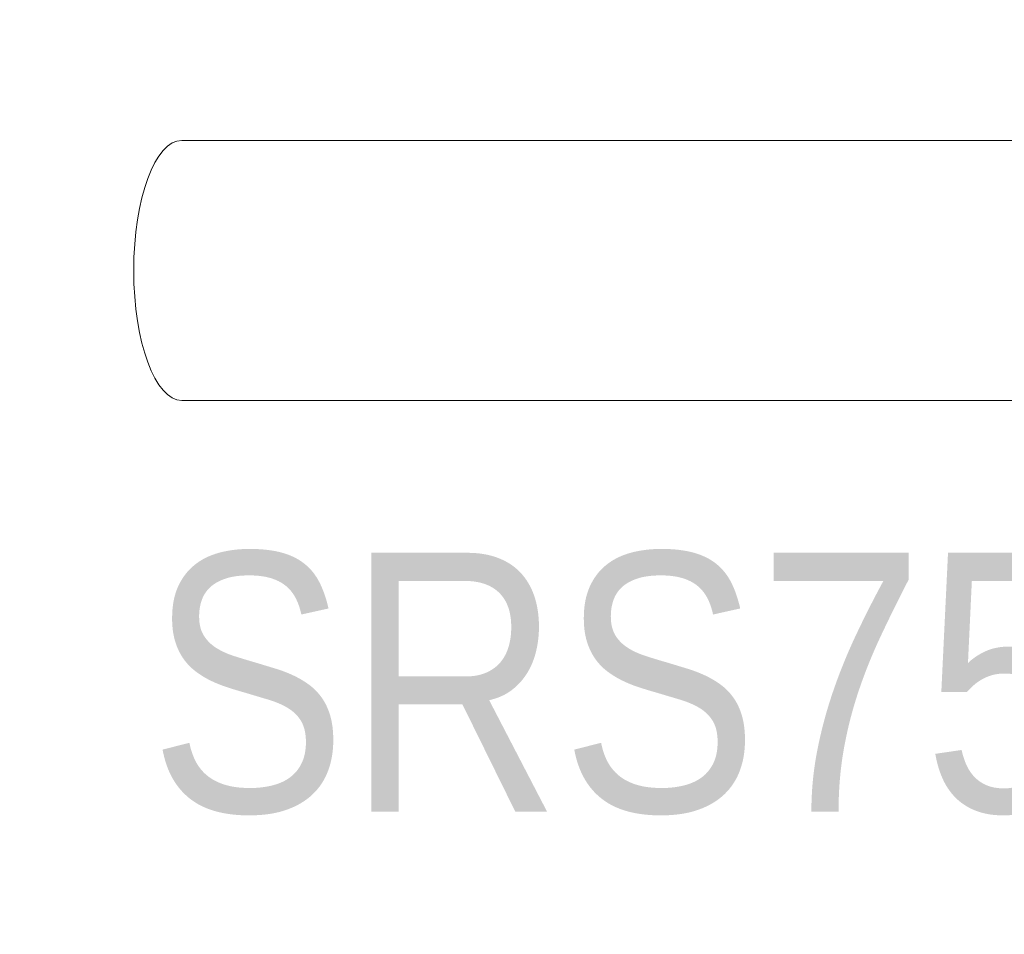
# Model space of a CAD drawing. Header units: metres. Extents: x 0 to 6498863, y 0 to 5963305.
# Tile 52 of 84: x 6498413.72 to 6498421.32, y 5963165.49 to 5963172.55. Entities that reach past the tile are written whole.
import ezdxf
from ezdxf import colors
from ezdxf.entities.mleader import LeaderData, LeaderLine
from ezdxf.enums import TextEntityAlignment as Align
from ezdxf.math import Vec2, Vec3

# ---------------------------------------------------------------- set-up
doc = ezdxf.new("R2010")
doc.units = ezdxf.units.M
doc.header["$MEASUREMENT"] = 0
doc.layers.get('0').update_dxf_attribs({"color": 8, "linetype": 'CONTINUOUS', "lineweight": 13})
for name, color, linetype, lineweight in [('E_proj_opisy', 7, 'CONTINUOUS', 9), ('E_proj_ośw_latarnia 8650_obw. 200', 1, 'CONTINUOUS', 30), ('E_proj_urządzenia_obw. 200', 1, 'CONTINUOUS', 25)]:
    doc.layers.add(name, color=color, linetype=linetype, lineweight=lineweight)
doc.styles.add('Andy', font='arial.ttf', dxfattribs={"height": 2})
doc.styles.add('Andy 14', font='arial.ttf', dxfattribs={"height": 2.8})
doc.styles.add('Narrow', font='ARIALN.TTF', dxfattribs={"height": 2})

# ---------------------------------------------------------------- blocks, each defined once
blk = doc.blocks.new('osłona rurowa')
at = {"linetype": 'Continuous', "lineweight": 13, "ltscale": 5}
for points in [[(-6.5771, 0.9976), (6.5184, 0.9976)], [(6.5184, -1.0113), (-6.5771, -1.0113)]]:
    blk.add_lwpolyline(points, dxfattribs=at)
at = {"linetype": 'Continuous', "lineweight": 13, "ltscale": 5, "extrusion": (0, 0, -1)}
blk.add_ellipse((6.5184, -0.0068), major_axis=(0, -1.0044), ratio=0.370043, start_param=3.141593, end_param=6.283185, dxfattribs=at)
at = {"layer": 'E_proj_opisy', "style": 'Andy'}
for tag, p in [('OSŁONA', (-0.0275, 3.1287)), ('DŁUGOŚĆ', (-0.0461, -1.4311))]:
    blk.add_attdef(tag, text='', height=2, dxfattribs=at).set_placement(p, align=Align.MIDDLE_CENTER)

msp = doc.modelspace()

# ---------------------------------------------------------------- leaders
at = {"layer": 'E_proj_ośw_latarnia 8650_obw. 200', "lineweight": 20}
ml = msp.add_multileader_mtext('Standard', dxfattribs=at)
ml.set_content('\\A1;{\\fArial|b1|i0|c238|p34;\\H0.35x; \\H2.85714x;LT 206}\\P{\\fArial Narrow|b0|i0|c0|p34;\\H0.9x;słup - \\fArial Narrow|b0|i0|c238|p34;10\\fArial Narrow|b0|i0|c0|p34;m}', color=256, style='Andy 14')
ml.set_leader_properties()
ml.build(insert=Vec2(0, 0))
ml.multileader.update_dxf_attribs({"has_text_frame": 1, "text_right_attachment_type": 6, "dogleg_length": 0.36, "arrow_head_size": 0.18})
ctx = ml.context
ctx.base_point, ctx.char_height, ctx.arrow_head_size, ctx.landing_gap_size, ctx.plane_origin = Vec3(6498402.1575, 5963210.3868), 2, 0.18, 0.8, Vec3(6498312.1823, 5963432.4324)
ctx.right_attachment = 6
notes = []
notes.append((ctx, [(0, (0, 0, 0), (0, 0), (1, 0), 1, [])]))
ctx.mtext.insert, ctx.mtext.defined_height, ctx.mtext.line_spacing_factor, ctx.mtext.flow_direction = Vec3(6498402.9575, 5963211.6367), 1.3196, 0.9, 5
ctx.mtext.has_bg_fill, ctx.mtext.bg_color, ctx.mtext.bg_scale_factor, ctx.mtext.bg_transparency, ctx.mtext.use_window_bg_color = 1, -1073741824, 1.3, 0, 1
for ctx, leaders in notes:
    for number, flags, end, landing, length, lines in leaders:
        leader = LeaderData()
        leader.index, (leader.has_last_leader_line, leader.has_dogleg_vector, leader.attachment_direction) = number, flags
        leader.last_leader_point, leader.dogleg_vector, leader.dogleg_length = Vec3(end), Vec3(landing), length
        for number, points, colour, breaks in lines:
            line = LeaderLine()
            line.index, line.vertices, line.color, line.breaks = number, Vec3.list(points), colors.encode_raw_color(colour), breaks
            leader.lines.append(line)
        ctx.leaders.append(leader)

# ---------------------------------------------------------------- next in the draw order: block references
at = {"layer": 'E_proj_urządzenia_obw. 200'}
ref = msp.add_blockref('osłona rurowa', (6498421.4868, 5963170.6212), dxfattribs=dict(at, xscale=-1))
ref.add_attrib('DŁUGOŚĆ', 'SRS75 - 36m', dxfattribs={"layer": '0', "height": 2, "style": 'Narrow'}).set_placement((6498421.591, 5963167.4331), align=Align.MIDDLE_CENTER)

doc.saveas('drawing.dxf')
